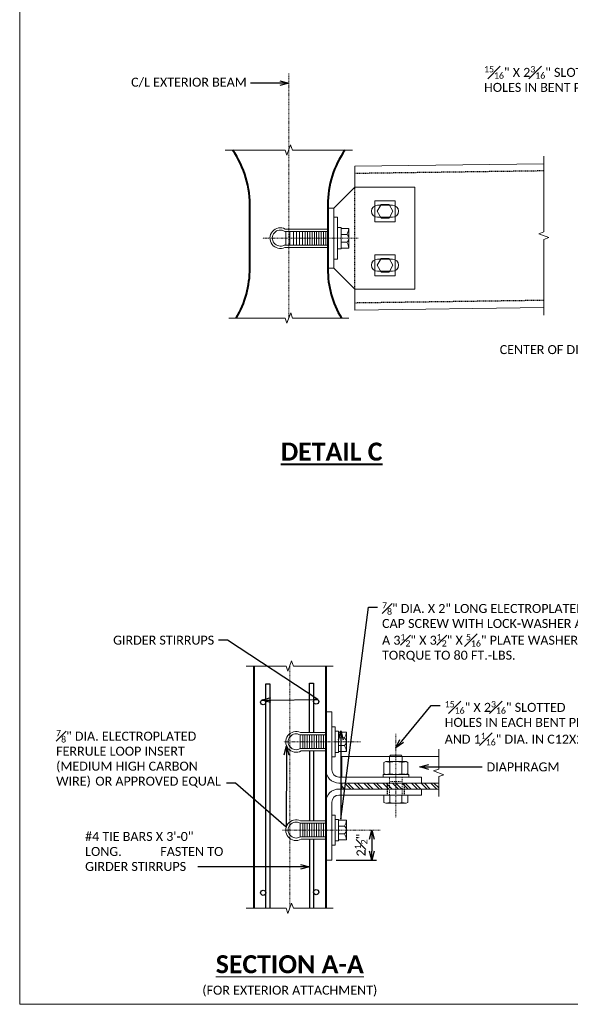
# Model space of a CAD drawing. Extents: x -2 to 1027, y 1 to 253.
# Tile 1 of 6: x -2 to 90, y 1 to 166. Entities that reach past the tile are written whole.
import ezdxf
from ezdxf import colors
from ezdxf.entities.mleader import LeaderData, LeaderLine
from ezdxf.math import Vec2, Vec3

# ---------------------------------------------------------------- set-up
doc = ezdxf.new("R2010")
doc.units = 0
doc.header["$MEASUREMENT"] = 0
doc.linetypes.add('Wisdot2', pattern=[0.125, 0.0625, -0.0625])
doc.linetypes.add('Wisdot4', pattern=[0.28125, 0.125, -0.0625, 0.03125, -0.0625])
for name, color, linetype, lineweight in [('B_ANNO_BREAK', 7, 'Continuous', 18), ('B_ANNO_DIM', 7, 'Continuous', 18), ('B_ANNO_TEXT', 7, 'Continuous', 18), ('B_ANNO_TEXT_TITLE', 7, 'Continuous', 40), ('B_CNTR', 1, 'Wisdot4', 18), ('B_CNTR_GIRD', 2, 'Wisdot4', 18), ('B_CONC_GIRD', 50, 'Continuous', 40), ('B_DETAIL_HIDDEN', 7, 'Wisdot2', 25), ('B_REBAR', 5, 'Continuous', 25), ('B_STEEL', 92, 'Continuous', 18), ('B_STEEL_BOLT', 3, 'Continuous', 18), ('B_STEEL_DIAPH', 96, 'Continuous', 18)]:
    doc.layers.add(name, color=color, linetype=linetype, lineweight=lineweight)
doc.layers.add('B_ANNO_NOPLOT', color=47, linetype='Continuous', lineweight=18, plot=False)
doc.styles.add('Annotative', font='calibri.ttf', dxfattribs={"height": 0.0625})
doc.styles.get("Standard").update_dxf_attribs({"font": 'calibri.ttf'})
doc.styles.add('Title', font='calibrib.ttf', dxfattribs={"height": 0.125})
doc.dimstyles.new('Annotative', dxfattribs={"dimscale": 0, "dimtxt": 0.0625, "dimasz": 0.0625, "dimexe": 0.03125, "dimexo": 0.03125, "dimgap": 0.03125, "dimtad": 1, "dimdec": 3, "dimzin": 3, "dimdsep": 46, "dimlunit": 4, "dimtxsty": 'Standard', "dimblk": 'OPEN30', "dimcen": 0.03125, "dimaunit": 1, "dimadec": 0, "dimazin": 3, "dimtfac": 0.75, "dimtdec": 3, "dimtofl": 0, "dimtmove": 0, "dimatfit": 3, "dimldrblk": 'OPEN30', "dimfxl": 1, "dimtfill": 1, "dimfrac": 1, "dimtolj": 1, "dimtzin": 0, "dimarcsym": 0})

# ---------------------------------------------------------------- blocks, each defined once
blk = doc.blocks.new('_Open30')
at = {"color": 0, "linetype": 'ByBlock', "lineweight": -2}
for p, q in [((-1, 0.27), (0, 0)), ((0, 0), (-1, -0.27)), ((0, 0), (-1, 0))]:
    blk.add_line(p, q, dxfattribs=at)
blk = doc.blocks.new('*D16')
at = {"layer": 'B_ANNO_DIM', "color": 0, "lineweight": -2, "transparency": 16777216}
for p, q in [((57, 28.86), (57, 26.83)), ((51.07, 25.33), (57.75, 25.33))]:
    blk.add_line(p, q, dxfattribs=at)
at = {"layer": 'Defpoints', "color": 0, "transparency": 16777216}
for p in [(57, 30.36), (50.32, 25.33), (57, 25.33)]:
    blk.add_point(p, dxfattribs=at)
at = {"layer": 'B_ANNO_DIM', "color": 0, "lineweight": -2, "transparency": 16777216, "xscale": 1.5, "yscale": 1.5, "zscale": 1.5}
for p, rotation in [((57, 30.36), 90), ((57, 25.33), 270)]:
    blk.add_blockref('_Open30', p, dxfattribs=dict(at, rotation=rotation))
at = {"layer": 'B_ANNO_DIM', "color": 0, "transparency": 16777216, "insert": (55.19, 27.85), "char_height": 1.5, "attachment_point": 5, "rotation": 90}
blk.add_mtext('\\A1;2{\\H0.7x;\\S1#2;}"', dxfattribs=at)
blk = doc.blocks.new('plate')
at = {"layer": 'B_STEEL'}
blk.add_lwpolyline([(0.5, 2.5), (2.25, 4.249), (7.262, 4.249), (7.262, -4.249), (2.25, -4.249), (0.5, -2.5)], dxfattribs=at)
blk.add_lwpolyline([(0, 2.5), (0, -2.5), (0.5, -2.5), (0.5, 2.5)], close=True, dxfattribs=at)
for points in [[(4.139, 2.749), (5.389, 2.749, -1), (5.389, 1.749), (4.139, 1.749, -1)], [(4.139, -1.747), (5.389, -1.747, -1), (5.389, -2.747), (4.139, -2.747, -1)]]:
    blk.add_lwpolyline(points, format="xyb", close=True, dxfattribs=at)
blk = doc.blocks.new('36WNUT')
at = {"layer": 'B_STEEL_BOLT', "flags": 128}
blk.add_lwpolyline([(1.69, 1.75), (-1.69, 1.75), (-1.69, -1.75), (1.69, -1.75), (1.69, 1.75)], dxfattribs=at)
at = {"layer": 'B_STEEL_BOLT'}
blk.add_lwpolyline([(0.66, 1.14), (-0.66, 1.14), (-1.31, 0), (-0.66, -1.14), (0.66, -1.14), (1.31, 0)], close=True, dxfattribs=at)
blk = doc.blocks.new('*U26')
at = {"layer": 'B_STEEL_BOLT'}
for p, q in [((0, 0.415), (-0.52, 0.415)), ((2.261, 0.415), (1.461, 0.415)), ((0, -0.415), (-0.52, -0.415)), ((2.261, -0.415), (1.461, -0.415))]:
    blk.add_line(p, q, dxfattribs=at)
for points in [[(0, 0.83), (-0.52, 0.83), (-0.563, 0.705), (-0.563, -0.705), (-0.52, -0.83), (0, -0.83)], [(1.241, 0.891), (1.418, 0.891), (1.418, -0.891), (1.241, -0.891)], [(1.48, 0.83), (2.241, 0.83), (2.303, 0.705), (2.303, -0.705), (2.241, -0.83), (1.48, -0.83), (1.418, -0.705), (1.418, 0.705)], [(2.303, 0.437), (2.625, 0.438), (2.75, 0.375), (2.75, -0.375), (2.625, -0.437), (2.303, -0.438)]]:
    blk.add_lwpolyline(points, close=True, dxfattribs=at)
at = {"layer": 'B_STEEL_BOLT', "linetype": 'Wisdot2'}
blk.add_lwpolyline([(0, 0.438), (1.241, 0.437), (1.241, -0.438), (0, -0.438)], close=True, dxfattribs=at)
blk.add_lwpolyline([(0.938, -0.437), (0.938, 0.438)], dxfattribs=at)
at = {"layer": 'B_STEEL_BOLT'}
for centre, radius, start, end in [((4.456, 1.296), 5.054, 186.71193, 190.03512), ((6.437, 1.296), 5.054, 186.71193, 190.03512), ((-2.716, 1.296), 5.054, 349.96488, 353.28807), ((1.476, 0), 2.039, 168.25505, 191.74495), ((3.457, 0), 2.039, 168.25505, 191.74495), ((0.265, 0), 2.039, 348.25505, 11.74495), ((4.642, -1.323), 5.241, 170.02396, 173.22824), ((6.623, -1.323), 5.241, 170.02396, 173.22824), ((-2.901, -1.323), 5.241, 6.77176, 9.97604)]:
    blk.add_arc(centre, radius, start, end, dxfattribs=at)
blk = doc.blocks.new('*U32')
at = {"layer": 'B_STEEL_BOLT'}
for p, q in [((-8, -1.14), (-8, 1.14)), ((-7.31, -1.14), (-7.31, 1.14)), ((-6.74, -1.14), (-6.74, 1.14)), ((-6.21, -1.14), (-6.21, 1.14)), ((-5.72, -1.14), (-5.72, 1.14)), ((-5.2, -1.14), (-5.2, 1.14)), ((-4.77, -1.14), (-4.77, 1.14)), ((-4.39, -1.14), (-4.39, 1.14)), ((-4, -1.14), (-4, 1.14)), ((-3.62, -1.14), (-3.62, 1.14)), ((-3.24, -1.14), (-3.24, 1.14)), ((-2.86, -1.14), (-2.86, 1.14)), ((-2.47, -1.14), (-2.47, 1.14)), ((-2.09, -1.14), (-2.09, 1.14)), ((-1.7, -1.14), (-1.7, 1.14)), ((-1.32, -1.14), (-1.32, 1.14))]:
    blk.add_line(p, q, dxfattribs=at)
for points in [[(0, -3.5), (0.62, -3.5), (0.62, 3.5), (0, 3.5)], [(0.62, 1.78), (1.2, 1.78), (1.2, -1.78), (0.62, -1.78)]]:
    blk.add_lwpolyline(points, close=True, dxfattribs=at)
for points in [[(-1, 1.54), (-8.08, 1.54, 1.640622), (-8.17, -1.53), (-1, -1.53)], [(-1, 1.14), (-8.18, 1.14, 1.781631), (-8.26, -1.14), (-1, -1.14)], [(2.5, -1.63, 0.144225), (2.17, -0.64, 0.525623), (2.17, 0.64, 0.13691), (2.5, 1.63)]]:
    blk.add_lwpolyline(points, format="xyb", dxfattribs=at)
at = {"layer": 'B_STEEL_BOLT', "flags": 128}
blk.add_lwpolyline([(2.5, -1.63), (2.5, 1.63), (1.2, 1.63), (1.2, -1.63), (2.5, -1.63)], dxfattribs=at)
at = {"layer": 'B_STEEL_BOLT'}
blk.add_lwpolyline([(2.17, -0.64), (1.2, -0.64), (1.2, 0.64), (2.17, 0.64)], dxfattribs=at)
blk = doc.blocks.new('*U33')
at = {"layer": 'B_STEEL_BOLT'}
for p, q in [((-5.2, -1.14), (-5.2, 1.14)), ((-4.77, -1.14), (-4.77, 1.14)), ((-4.39, -1.14), (-4.39, 1.14)), ((-4, -1.14), (-4, 1.14)), ((-3.62, -1.14), (-3.62, 1.14)), ((-3.24, -1.14), (-3.24, 1.14)), ((-2.86, -1.14), (-2.86, 1.14)), ((-2.47, -1.14), (-2.47, 1.14)), ((-2.09, -1.14), (-2.09, 1.14)), ((-1.7, -1.14), (-1.7, 1.14)), ((-1.32, -1.14), (-1.32, 1.14))]:
    blk.add_line(p, q, dxfattribs=at)
for points in [[(-0.92, 1.54), (-5.13, 1.54, 1.640052), (-5.04, -1.53), (-0.92, -1.53)], [(-0.92, 1.14), (-5.2, 1.14, 1.754797), (-5.2, -1.14), (-0.92, -1.14)], [(2.5, -1.63, 0.144225), (2.17, -0.64, 0.525623), (2.17, 0.64, 0.13691), (2.5, 1.63)]]:
    blk.add_lwpolyline(points, format="xyb", dxfattribs=at)
at = {"layer": 'B_STEEL_BOLT', "flags": 128}
for points in [[(0.62, -2.5), (0.62, 2.5), (0.08, 2.5), (0.08, -2.5), (0.62, -2.5)], [(2.5, -1.63), (2.5, 1.63), (1.2, 1.63), (1.2, -1.63), (2.5, -1.63)]]:
    blk.add_lwpolyline(points, dxfattribs=at)
at = {"layer": 'B_STEEL_BOLT'}
blk.add_lwpolyline([(0.62, 1.78), (1.2, 1.78), (1.2, -1.78), (0.62, -1.78)], close=True, dxfattribs=at)
blk.add_lwpolyline([(2.17, -0.64), (1.2, -0.64), (1.2, 0.64), (2.17, 0.64)], dxfattribs=at)
blk = doc.blocks.new('INS_GSTDIA36W_BASE')
at = {"layer": 'B_STEEL_DIAPH'}
h = blk.add_hatch(dxfattribs=at)
h.set_pattern_fill('ANSI32', color=256, scale=3, angle=90)
h.set_pattern_definition([(135, (62.2403, 36.4012), (-0.7955, -0.7955), []), (135, (62.2403, 36.9316), (-0.7955, -0.7955), [])])
h.paths.add_polyline_path([(69.8351, 35.902), (69.8386, 36.9004), (53.6555, 36.9004), (53.6555, 35.902)])
at = {"layer": 'B_ANNO_BREAK', "elevation": 0.8422, "flags": 128}
for points in [[(34.2265, 142.468), (44.2144, 142.468), (44.5269, 141.6094), (45.1519, 143.3266), (45.4644, 142.468), (55.4523, 142.468)], [(87.3368, 114.9433), (87.3368, 127.5683), (88.1954, 127.8808), (86.4782, 128.5058), (87.3368, 128.8183), (87.3368, 141.4433)], [(54.8526, 114.4497), (45.4689, 114.4497), (45.1564, 115.3083), (44.5314, 113.5911), (44.2189, 114.4497), (34.8353, 114.4497)], [(37.7564, 56.3949), (44.3814, 56.3949), (44.6939, 55.5363), (45.3189, 57.2535), (45.6314, 56.3949), (52.2564, 56.3949)], [(69.8351, 34.652), (69.8351, 37.9794), (70.6937, 38.2919), (68.9765, 38.9169), (69.8351, 39.2294), (69.8351, 42.5568)], [(37.7564, 16.0111), (44.3814, 16.0111), (44.6939, 15.1525), (45.3189, 16.8697), (45.6314, 16.0111), (52.2564, 16.0111)]]:
    blk.add_lwpolyline(points, dxfattribs=at)
at = {"layer": 'B_ANNO_DIM'}
blk.add_line((51.3414, 132.7552, 0.8422), (51.3414, 122.7568, 0.8422), dxfattribs=at)
at = {"layer": 'B_ANNO_NOPLOT', "flags": 128}
blk.add_lwpolyline([(0, 0), (0, 252), (323.9277, 252), (323.9277, 238.8552), (378, 238.8552), (378, 40.4996), (316.5708, 40.4996), (316.5708, 0)], close=True, dxfattribs=at)
at = {"layer": 'B_CNTR'}
for p, q in [((56.4036, 127.7551, 0.8422), (40.4354, 127.7551, 0.8422)), ((62.6982, 45.1329, 0.8422), (62.6982, 31.1077, 0.8422)), ((56.7634, 43.7764, 0.8422), (43.9966, 43.7764, 0.8422)), ((60.0728, 29.0566, 0.8422), (43.7269, 29.0566, 0.8422))]:
    blk.add_line(p, q, dxfattribs=at)
at = {"layer": 'B_CNTR_GIRD'}
for p, q in [((44.8394, 155.2259, 0.8422), (44.8439, 114.4497, 0.8422)), ((45.0064, 56.3949, 0.8422), (45.0064, 16.0111, 0.8422))]:
    blk.add_line(p, q, dxfattribs=at)
at = {"layer": 'B_CONC_GIRD'}
for p, q in [((39.0064, 56.3949, 0.8422), (39.0064, 16.0111, 0.8422)), ((51.0064, 56.3949, 0.8422), (51.0064, 16.0111, 0.8422))]:
    blk.add_line(p, q, dxfattribs=at)
at = {"layer": 'B_CONC_GIRD', "elevation": 0.8422}
for points in [[(36.0853, 114.4497, 0.13837687), (38.3379, 122.7568), (38.3379, 132.7552, 0.16156791), (35.4765, 142.468)], [(54.2023, 142.468, 0.15332787), (51.3383, 133.3177), (51.3383, 122.6555, 0.13543741), (53.6026, 114.4497)]]:
    blk.add_lwpolyline(points, format="xyb", dxfattribs=at)
at = {"layer": 'B_DETAIL_HIDDEN'}
for p, q in [((87.3368, 138.9932, 0.8422), (55.8376, 138.5551, 0.8422)), ((55.8376, 119.3384, 0.8422), (55.8376, 136.2513, 0.8422)), ((87.3368, 117.3934, 0.8422), (55.8376, 116.9553, 0.8422)), ((61.2753, 34.9111, 0.8422), (61.2753, 36.9004, 0.8422)), ((64.1227, 34.9111, 0.8422), (64.1227, 36.9004, 0.8422))]:
    blk.add_line(p, q, dxfattribs=at)
at = {"layer": 'B_REBAR'}
for p, q in [((48.2907, 42.2425, 0.8422), (48.2907, 30.6023, 0.8422)), ((48.9577, 42.2425, 0.8422), (48.9577, 30.6023, 0.8422)), ((48.2907, 27.537, 0.8422), (48.2907, 16.0764, 0.8422)), ((48.9577, 27.537, 0.8422), (48.9577, 16.0764, 0.8422))]:
    blk.add_line(p, q, dxfattribs=at)
at = {"layer": 'B_REBAR', "elevation": 0.8422}
for points in [[(41.0175, 15.9644), (41.0175, 53.4314), (41.6845, 53.4314), (41.6845, 15.9644)], [(48.2907, 45.3078), (48.2907, 53.5434), (48.9577, 53.5434), (48.9577, 45.3078)]]:
    blk.add_lwpolyline(points, dxfattribs=at)
at = {"layer": 'B_REBAR'}
for centre in [(49.4032, 50.4869, 0.8422), (40.5781, 50.3749, 0.8422), (40.5781, 18.5926, 0.8422), (49.4032, 18.7046, 0.8422)]:
    blk.add_circle(centre, 0.4356, dxfattribs=at)
at = {"layer": 'B_STEEL', "elevation": 0.8422}
for points in [[(51.0064, 48.7756), (52.0064, 48.7756), (52.0064, 39.1005, 0.41421356), (53.2064, 37.9005), (66.9258, 37.9005), (66.9258, 36.9004), (53.2064, 36.9004, -0.41421356), (51.0064, 39.1005)], [(51.0064, 33.702, -0.41421356), (53.2064, 35.902), (66.9258, 35.902), (66.9258, 34.902), (53.2064, 34.902, 0.41421356), (52.0064, 33.702), (52.0064, 24.0268), (51.0064, 24.0268)]]:
    blk.add_lwpolyline(points, format="xyb", dxfattribs=at)
at = {"layer": 'B_STEEL_DIAPH', "elevation": 0.8422}
for points in [[(55.8376, 136.2513), (55.8376, 139.7552), (87.3368, 140.1933)], [(87.3368, 116.1933), (55.8376, 115.7552), (55.8376, 119.3384)], [(53.6555, 37.9005), (53.6555, 41.3068), (69.8351, 41.3068)], [(69.8351, 35.902), (53.6555, 35.902), (53.6555, 36.9004), (69.8386, 36.9004)]]:
    blk.add_lwpolyline(points, dxfattribs=at)
at = {"layer": 'B_ANNO_BREAK', "xscale": 2.416103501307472, "yscale": 2.416103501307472, "zscale": 2.416103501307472, "rotation": 90}
blk.add_blockref('*U26', (62.6982, 34.902, 0.8422), dxfattribs=at)
at = {"layer": 'B_STEEL', "xscale": 2, "yscale": 2, "zscale": 2}
blk.add_blockref('plate', (51.3414, 127.7551, 0.8422), dxfattribs=at)
at = {"layer": 'B_STEEL_BOLT'}
for name, p in [('36WNUT', (60.8794, 132.2527, 0.8422)), ('*U32', (52.3415, 127.7551, 0.8422)), ('36WNUT', (60.8794, 123.2614, 0.8422)), ('*U33', (51.9293, 43.7764, 0.8422)), ('*U33', (51.9293, 29.0566, 0.8422))]:
    blk.add_blockref(name, p, dxfattribs=at)
at = {"layer": 'B_ANNO_TEXT', "attachment_point": 5}
for s, insert, char_height, width, style in [('{\\LSECTION A-A}', (45.0064, 6.6674, 0.8422), 3, 26.035993, 'Title'), ('(FOR EXTERIOR ATTACHMENT)', (45.0064, 2.1872, 0.8422), 1.5, 29.615417, 'Annotative')]:
    blk.add_mtext(s, dxfattribs=dict(at, insert=insert, char_height=char_height, width=width, style=style))
at = {"layer": 'B_ANNO_TEXT', "style": 'Annotative'}
blk.add_attdef('B-XX-XXX"', (302.9196, 227.847, 0.8422), '', height=1.5, dxfattribs=at)
at = {"layer": 'B_ANNO_TEXT_TITLE', "insert": (51.9718, 92.1589, 0.8422), "char_height": 3, "width": 17.403508, "attachment_point": 5, "style": 'Title'}
blk.add_mtext('\\LDETAIL C\\l', dxfattribs=at)
at = {"layer": 'B_ANNO_DIM'}
dim = blk.add_linear_dim(base=(58.6853, 24.0268, 0.8422), p1=(58.6853, 29.0566, 0.8422), p2=(52.0064, 24.0268, 0.8422), angle=270, text='2{\\H0.7x;\\S1#2;}"', dimstyle='Annotative', override={"dimtfill": 0}, dxfattribs=at)
dim.commit()
dim.dimension.update_dxf_attribs({"geometry": '*D16', "text_midpoint": (56.8788, 26.5417, 0.8422), "insert": (1.6856, -1.3057)})
ml = blk.add_multileader_mtext('Standard', dxfattribs=at)
ml.set_content('\\A1;{\\H0.7x;\\S15#16;}" X 2{\\H0.7x;\\S3#16;}" SLOTTED\\PHOLES IN BENT PLATE', color=256)
ml.set_leader_properties()
ml.set_arrow_properties(name='OPEN30')
ml.build(insert=Vec2(0, 0))
ml.multileader.update_dxf_attribs({"dogleg_length": 0.0625, "arrow_head_size": 1.5, "scale": 24})
ctx = ml.context
ctx.base_point, ctx.scale, ctx.char_height, ctx.arrow_head_size, ctx.landing_gap_size, ctx.plane_origin = Vec3(76.6216, 155.7129, 0.8422), 24, 1.5, 1.5, 0.75, Vec3(116.8859, 135.5593, 0.8422)
notes = []
notes.append((ctx, [(0, (1, 1, 0), (100.2951, 155.7129, 0.8422), (-1, 0), 1.5, [(0, [(117.6912, 135.3095, 0.8422), (101.3859, 155.7129, 0.8422)], 0, [])])]))
ctx.mtext.insert, ctx.mtext.flow_direction = Vec3(77.3716, 156.4739, 0.8422), 5
ml = blk.add_multileader_mtext('Standard', dxfattribs=at)
ml.set_content('C/L EXTERIOR BEAM', color=256)
ml.set_leader_properties()
ml.set_arrow_properties(name='OPEN30')
ml.build(insert=Vec2(0, 0))
ml.multileader.update_dxf_attribs({"dogleg_length": 0.0625, "arrow_head_size": 1.5, "scale": 24})
ctx = ml.context
ctx.base_point, ctx.scale, ctx.char_height, ctx.arrow_head_size, ctx.landing_gap_size, ctx.plane_origin = Vec3(17.8177, 153.6265, 0.8422), 24, 1.5, 1.5, 0.75, Vec3(44.8394, 153.6265, 0.8422)
notes.append((ctx, [(0, (1, 1, 0), (39.9807, 153.6265, 0.8422), (-1, 0), 1.5, [(0, [(44.8394, 153.6265, 0.8422)], 0, [])])]))
ctx.mtext.insert, ctx.mtext.flow_direction = Vec3(18.5677, 154.5387, 0.8422), 5
ml = blk.add_multileader_mtext('Standard', dxfattribs=at)
ml.set_content('CENTER OF DIAPHRAGM', color=256)
ml.set_leader_properties()
ml.set_arrow_properties(name='OPEN30')
ml.build(insert=Vec2(0, 0))
ml.multileader.update_dxf_attribs({"dogleg_length": 0.0625, "arrow_head_size": 1.5, "scale": 24})
ctx = ml.context
ctx.base_point, ctx.scale, ctx.char_height, ctx.arrow_head_size, ctx.landing_gap_size, ctx.plane_origin = Vec3(79.2359, 109.1753, 0.8422), 24, 1.5, 1.5, 0.75, Vec3(108.6974, 129.6106, 0.8422)
notes.append((ctx, [(0, (1, 1, 0), (105.4432, 109.1753, 0.8422), (-1, 0), 1.5, [(0, [(108.6974, 129.6106, 0.8422), (106.534, 109.1753, 0.8422)], 0, [])])]))
ctx.mtext.insert, ctx.mtext.flow_direction = Vec3(79.9859, 109.9363, 0.8422), 5
ml = blk.add_multileader_mtext('Standard', dxfattribs=at)
ml.set_content('\\A1;{\\H0.7x;\\S7#8;\\H1.42857x;" DIA. X 2" LONG ELECTROPLATED\\PCAP SCREW WITH LOCK-WASHER AND \\PA 3\\H0.7x;\\S1#2;\\H1.42857x;" X 3\\H0.7x;\\S1#2;\\H1.42857x;" X \\H0.7x;\\S5#16;\\H1.42857x;" PLATE WASHER.\\PTORQUE TO 80 FT.-LBS. }', color=256)
ml.set_leader_properties()
ml.set_arrow_properties(name='OPEN30')
ml.build(insert=Vec2(0, 0))
ml.multileader.update_dxf_attribs({"dogleg_length": 0.0625, "arrow_head_size": 1.5, "scale": 24})
ctx = ml.context
ctx.base_point, ctx.scale, ctx.char_height, ctx.arrow_head_size, ctx.landing_gap_size, ctx.plane_origin = Vec3(59.6304, 66.2044, 0.8422), 24, 1.5, 1.5, 0.75, Vec3(53.519, 45.6058, 0.8422)
notes.append((ctx, [(0, (1, 1, 0), (58.1304, 66.2044, 0.8422), (1, 0), 1.5, [(2, [(53.519, 45.6058, 0.8422), (53.519, 30.886, 0.8422), (53.519, 30.886, 0.8422)], 0, [])])]))
ctx.mtext.insert, ctx.mtext.flow_direction = Vec3(60.3804, 67.0646, 0.8422), 5
ml = blk.add_multileader_mtext('Standard', dxfattribs=at)
ml.set_content('GIRDER STIRRUPS', color=256)
ml.set_leader_properties()
ml.set_arrow_properties(name='OPEN30')
ml.build(insert=Vec2(0, 0))
ml.multileader.update_dxf_attribs({"dogleg_length": 0.0625, "arrow_head_size": 1.5, "scale": 24})
ctx = ml.context
ctx.base_point, ctx.scale, ctx.char_height, ctx.arrow_head_size, ctx.landing_gap_size, ctx.plane_origin = Vec3(14.8207, 60.7193, 0.8422), 24, 1.5, 1.5, 0.75, Vec3(40.3276, 50.7313, 0.8422)
notes.append((ctx, [(0, (1, 1, 0), (34.6461, 60.7193, 0.8422), (-1, 0), 1.5, [(1, [(40.3276, 50.7313, 0.8422), (49.6666, 50.8337, 0.8422)], 0, [])])]))
ctx.mtext.insert, ctx.mtext.flow_direction = Vec3(15.5707, 61.4803, 0.8422), 5
ml = blk.add_multileader_mtext('Standard', dxfattribs=at)
ml.set_content('\\A1;{\\H0.7x;\\S15#16;\\H1.42857x;" X 2\\H0.7x;\\S3#16;\\H1.42857x;" SLOTTED \\PHOLES IN EACH BENT PLATE \\PAND 1\\H0.7x;\\S1#16;\\H1.42857x;" DIA. IN C12X20.7}', color=256)
ml.set_leader_properties()
ml.set_arrow_properties(name='OPEN30')
ml.build(insert=Vec2(0, 0))
ml.multileader.update_dxf_attribs({"dogleg_length": 0.0625, "arrow_head_size": 1.5, "scale": 24})
ctx = ml.context
ctx.base_point, ctx.scale, ctx.char_height, ctx.arrow_head_size, ctx.landing_gap_size, ctx.plane_origin = Vec3(70.0695, 49.8092, 0.8422), 24, 1.5, 1.5, 0.75, Vec3(62.6982, 42.7509, 0.8422)
notes.append((ctx, [(0, (1, 1, 0), (68.5695, 49.8092, 0.8422), (1, 0), 1.5, [(0, [(62.6982, 42.7509, 0.8422)], 0, [])])]))
ctx.mtext.insert, ctx.mtext.flow_direction = Vec3(70.8195, 50.5702, 0.8422), 5
ml = blk.add_multileader_mtext('Standard', dxfattribs=at)
ml.set_content('\\A1;{\\H0.7x;\\S7#8;\\H1.42857x;" DIA. ELECTROPLATED\\PFERRULE LOOP INSERT\\P(MEDIUM HIGH CARBON\\PWIRE)^I OR APPROVED EQUAL}', color=256)
ml.set_leader_properties()
ml.set_arrow_properties(name='OPEN30')
ml.build(insert=Vec2(0, 0))
ml.multileader.update_dxf_attribs({"text_right_attachment_type": 3, "dogleg_length": 0.0625, "arrow_head_size": 1.5, "scale": 24})
ctx = ml.context
ctx.base_point, ctx.scale, ctx.char_height, ctx.arrow_head_size, ctx.landing_gap_size, ctx.plane_origin = Vec3(5.3235, 44.8166, 0.8422), 24, 1.5, 1.5, 0.75, Vec3(44.4588, 43.1063, 0.8422)
ctx.right_attachment = 3
notes.append((ctx, [(0, (1, 1, 0), (35.9789, 36.9012, 0.8422), (-1, 0), 1.5, [(1, [(44.4588, 43.1063, 0.8422), (44.3975, 29.5118, 0.8422)], 0, [])])]))
ctx.mtext.insert, ctx.mtext.flow_direction = Vec3(6.0735, 45.7657, 0.8422), 5
ml = blk.add_multileader_mtext('Standard', dxfattribs=at)
ml.set_content('DIAPHRAGM', color=256)
ml.set_leader_properties()
ml.set_arrow_properties(name='OPEN30')
ml.build(insert=Vec2(0, 0))
ml.multileader.update_dxf_attribs({"dogleg_length": 0.0625, "arrow_head_size": 1.5, "scale": 24})
ctx = ml.context
ctx.base_point, ctx.scale, ctx.char_height, ctx.arrow_head_size, ctx.landing_gap_size, ctx.plane_origin = Vec3(77.0437, 39.5809, 0.8422), 24, 1.5, 1.5, 0.75, Vec3(67.8184, 39.5826, 0.8422)
notes.append((ctx, [(0, (1, 1, 0), (75.5437, 39.5809, 0.8422), (1, 0), 1.5, [(0, [(66.656, 39.5826, 0.8422)], 0, [])])]))
ctx.mtext.insert, ctx.mtext.flow_direction = Vec3(77.7937, 40.3413, 0.8422), 5
ml = blk.add_multileader_mtext('Standard', dxfattribs=at)
ml.set_content('#4 TIE BARS X 3\'-0"\\PLONG.^I FASTEN TO\\PGIRDER STIRRUPS', color=256)
ml.set_leader_properties()
ml.set_arrow_properties(name='OPEN30')
ml.build(insert=Vec2(0, 0))
ml.multileader.update_dxf_attribs({"text_right_attachment_type": 3, "dogleg_length": 0.0625, "arrow_head_size": 1.5, "scale": 24})
ctx = ml.context
ctx.base_point, ctx.scale, ctx.char_height, ctx.arrow_head_size, ctx.landing_gap_size, ctx.plane_origin = Vec3(10.151, 27.9776, 0.8422), 24, 1.5, 1.5, 0.75, Vec3(48.2907, 22.9326, 0.8422)
ctx.right_attachment = 3
notes.append((ctx, [(0, (1, 1, 0), (31.1787, 22.9326, 0.8422), (-1, 0), 1.5, [(1, [(48.2907, 22.9326, 0.8422), (41.0175, 22.9326, 0.8422)], 0, [])])]))
ctx.mtext.insert, ctx.mtext.width, ctx.mtext.flow_direction = Vec3(10.901, 28.7386, 0.8422), 41.079866, 5
for ctx, leaders in notes:
    for number, flags, end, landing, length, lines in leaders:
        leader = LeaderData()
        leader.index, (leader.has_last_leader_line, leader.has_dogleg_vector, leader.attachment_direction) = number, flags
        leader.last_leader_point, leader.dogleg_vector, leader.dogleg_length = Vec3(end), Vec3(landing), length
        for number, points, colour, breaks in lines:
            line = LeaderLine()
            line.index, line.vertices, line.color, line.breaks = number, Vec3.list(points), colors.encode_raw_color(colour), breaks
            leader.lines.append(line)
        ctx.leaders.append(leader)

msp = doc.modelspace()

# ---------------------------------------------------------------- block references
msp.add_blockref('INS_GSTDIA36W_BASE', (-1.69, 1.31, -0.84))

doc.saveas('drawing.dxf')
